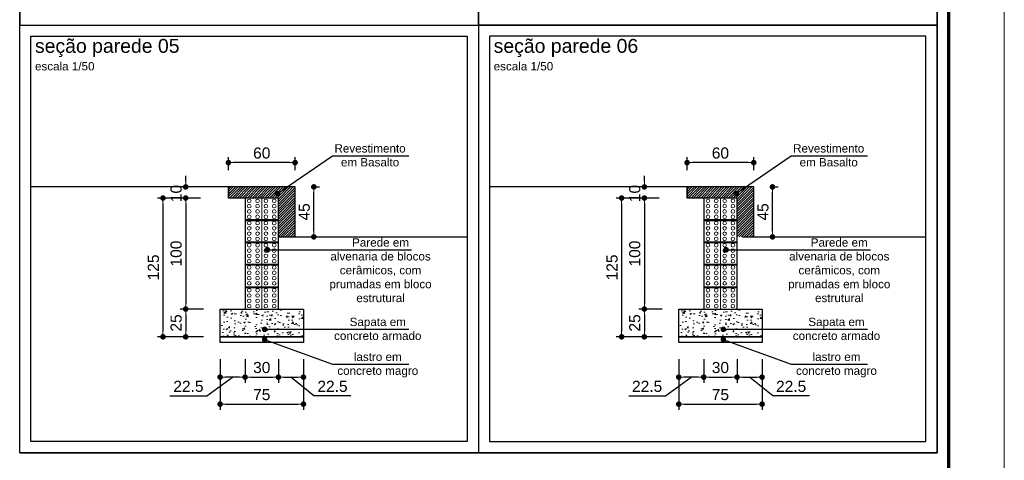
# Model space of a CAD drawing. Header units: millimetres. Extents: x 83 to 471, y -739 to 93.
# Tile 135 of 185: x 195 to 213, y -221 to -213. Entities that reach past the tile are written whole.
import ezdxf
from ezdxf.enums import TextEntityAlignment as Align

# ---------------------------------------------------------------- set-up
doc = ezdxf.new("R2010")
doc.units = ezdxf.units.MM
for name, color, linetype, lineweight in [('.', 7, 'Continuous', 5), ('__MAGNUS.Cota', 30, 'Continuous', 9), ('__MAGNUS.Margem', 7, 'Continuous', 70), ('__MAGNUS.Selo', 7, 'Continuous', 30), ('CORTE_COTAS_DAS_PLANTAS', 7, 'Continuous', 9), ('COTAS', 250, 'Continuous', 5)]:
    doc.layers.add(name, color=color, linetype=linetype, lineweight=lineweight)
doc.styles.add('Arial', font='arial.ttf')
doc.styles.add('Arial Narrow', font='ARIALN.TTF')
doc.dimstyles.new('Copy of UM_50.000000', dxfattribs={"dimtxt": 0.2, "dimasz": 0.1, "dimexe": 0.1, "dimexo": 0.3, "dimgap": 0.07, "dimtad": 1, "dimdec": 0, "dimlfac": 50, "dimzin": 0, "dimdsep": 46, "dimtxsty": 'Arial', "dimblk": 'DOT', "dimcen": 0.09, "dimdle": 0.1, "dimclrd": 30, "dimclre": 30, "dimclrt": 7, "dimadec": 1, "dimazin": 2, "dimtfac": 1, "dimtdec": 0, "dimtofl": 0, "dimtmove": 0, "dimatfit": 3, "dimldrblk": 'DOT', "dimfxl": 1, "dimtolj": 1, "dimarcsym": 0})

# ---------------------------------------------------------------- blocks, each defined once
blk = doc.blocks.new('*U1863')
at = {"layer": '__MAGNUS.Margem', "lineweight": 9}
blk.add_line((183.08, -12.28), (183.08, 828.72), dxfattribs=at)
at = {"layer": '__MAGNUS.Margem', "linetype": 'Continuous'}
blk.add_line((173.08, -2.28), (173.08, 818.72), dxfattribs=at)
at = {"layer": '__MAGNUS.Selo', "style": 'Arial Narrow', "width": 1}
for tag, height, p in [('PROPRIETÁRIO', 3.4, (17.21, 48.91)), ('EDIFICAÇÃORESIDENCIAL', 3.4, (17.21, 40.61)), ('ESTRUTURAL', 3.4, (17.8, 20.69)), ('ANTEPROJETO', 2.43, (111.69, 13.5)), ('ARQ01/01', 5.5, (139.44, 9.5)), ('INDICADA', 2.43, (111.53, 8))]:
    blk.add_attdef(tag, text='', height=height, dxfattribs=at).set_placement(p, align=Align.MIDDLE_LEFT)
at = {"layer": '__MAGNUS.Selo', "lineweight": 30, "flags": 104}
for tag, p in [('ENDEREÇODAOBRA', (17.21, 33.54)), ('ENDEREÇODAOBRA', (17.21, 27.87)), ('TÍTULO', (17.21, 10.8))]:
    blk.add_attdef(tag, text='', height=3.4, dxfattribs=at).set_placement(p, align=Align.MIDDLE_LEFT)
blk = doc.blocks.new('_DOT')
at = {"layer": '__MAGNUS.Cota', "linetype": 'ByBlock'}
blk.add_line((-0.5, 0), (-1, 0), dxfattribs=at)
at = {"layer": '__MAGNUS.Cota', "linetype": 'ByBlock', "const_width": 0.5}
blk.add_lwpolyline([(-0.25, 0, 1), (0.25, 0, 1)], format="xyb", close=True, dxfattribs=at)
blk = doc.blocks.new('*D5143')
at = {"layer": 'COTAS', "color": 30, "lineweight": -2}
for p, q in [((12.012, -18.436), (12.012, -18.199)), ((13.212, -18.436), (13.212, -18.199)), ((13.112, -18.299), (12.112, -18.299))]:
    blk.add_line(p, q, dxfattribs=at)
at = {"layer": 'Defpoints', "color": 0}
for p in [(12.012, -18.299), (12.012, -18.736), (13.212, -18.736)]:
    blk.add_point(p, dxfattribs=at)
at = {"layer": 'COTAS', "color": 30, "linetype": 'ByBlock', "lineweight": -2, "xscale": 0.1, "yscale": 0.1, "zscale": 0.1, "rotation": 180}
blk.add_blockref('_DOT', (12.012, -18.299), dxfattribs=at)
at = {"layer": 'COTAS', "color": 30, "linetype": 'ByBlock', "lineweight": -2, "xscale": 0.1, "yscale": 0.1, "zscale": 0.1}
blk.add_blockref('_DOT', (13.212, -18.299), dxfattribs=at)
at = {"layer": 'COTAS', "color": 7, "insert": (12.612, -18.127), "char_height": 0.2, "attachment_point": 5, "style": 'Arial'}
blk.add_mtext('\\A1;60', dxfattribs=at)
blk = doc.blocks.new('*D5145')
at = {"layer": 'COTAS', "color": 30, "lineweight": -2}
for p, q in [((11.862, -21.836), (11.862, -22.749)), ((13.362, -21.836), (13.362, -22.749)), ((11.962, -22.649), (13.262, -22.649))]:
    blk.add_line(p, q, dxfattribs=at)
at = {"layer": 'Defpoints', "color": 0}
for p in [(11.862, -21.536), (13.362, -21.536), (13.362, -22.649)]:
    blk.add_point(p, dxfattribs=at)
at = {"layer": 'COTAS', "color": 30, "linetype": 'ByBlock', "lineweight": -2, "xscale": 0.1, "yscale": 0.1, "zscale": 0.1, "rotation": 180}
blk.add_blockref('_DOT', (11.862, -22.649), dxfattribs=at)
at = {"layer": 'COTAS', "color": 30, "linetype": 'ByBlock', "lineweight": -2, "xscale": 0.1, "yscale": 0.1, "zscale": 0.1}
blk.add_blockref('_DOT', (13.362, -22.649), dxfattribs=at)
at = {"layer": 'COTAS', "color": 7, "insert": (12.612, -22.477), "char_height": 0.2, "attachment_point": 5, "style": 'Arial'}
blk.add_mtext('\\A1;75', dxfattribs=at)
blk = doc.blocks.new('*D5146')
at = {"layer": 'COTAS', "color": 30, "lineweight": -2}
for p, q in [((11.243, -18.636), (11.243, -18.536)), ((11.512, -18.736), (11.143, -18.736)), ((11.512, -18.936), (11.143, -18.936)), ((11.243, -19.036), (11.243, -19.136))]:
    blk.add_line(p, q, dxfattribs=at)
at = {"layer": 'Defpoints', "color": 0}
for p in [(11.812, -18.736), (11.243, -18.936), (11.812, -18.936)]:
    blk.add_point(p, dxfattribs=at)
at = {"layer": 'COTAS', "color": 30, "linetype": 'ByBlock', "lineweight": -2, "xscale": 0.1, "yscale": 0.1, "zscale": 0.1}
for p, rotation in [((11.243, -18.736), 270), ((11.243, -18.936), 90)]:
    blk.add_blockref('_DOT', p, dxfattribs=dict(at, rotation=rotation))
at = {"layer": 'COTAS', "color": 7, "insert": (11.071, -18.855), "char_height": 0.2, "attachment_point": 5, "rotation": 90, "style": 'Arial'}
blk.add_mtext('\\A1;10', dxfattribs=at)
blk = doc.blocks.new('*D5148')
at = {"layer": 'COTAS', "color": 30, "lineweight": -2}
for p, q in [((13.512, -18.736), (13.649, -18.736)), ((13.549, -19.536), (13.549, -18.836)), ((13.512, -19.636), (13.649, -19.636))]:
    blk.add_line(p, q, dxfattribs=at)
at = {"layer": 'Defpoints', "color": 0}
for p in [(13.212, -18.736), (13.549, -18.736), (13.212, -19.636)]:
    blk.add_point(p, dxfattribs=at)
at = {"layer": 'COTAS', "color": 30, "linetype": 'ByBlock', "lineweight": -2, "xscale": 0.1, "yscale": 0.1, "zscale": 0.1}
for p, rotation in [((13.549, -18.736), 90), ((13.549, -19.636), 270)]:
    blk.add_blockref('_DOT', p, dxfattribs=dict(at, rotation=rotation))
at = {"layer": 'COTAS', "color": 7, "insert": (13.378, -19.186), "char_height": 0.2, "attachment_point": 5, "rotation": 90, "style": 'Arial'}
blk.add_mtext('\\A1;45', dxfattribs=at)
blk = doc.blocks.new('*D5147')
at = {"layer": 'COTAS', "color": 30, "lineweight": -2}
for p, q in [((12.312, -21.836), (12.312, -22.262)), ((12.912, -21.836), (12.912, -22.262)), ((12.412, -22.162), (12.812, -22.162))]:
    blk.add_line(p, q, dxfattribs=at)
at = {"layer": 'Defpoints', "color": 0}
for p in [(12.312, -21.536), (12.912, -21.536), (12.912, -22.162)]:
    blk.add_point(p, dxfattribs=at)
at = {"layer": 'COTAS', "color": 30, "linetype": 'ByBlock', "lineweight": -2, "xscale": 0.1, "yscale": 0.1, "zscale": 0.1, "rotation": 180}
blk.add_blockref('_DOT', (12.312, -22.162), dxfattribs=at)
at = {"layer": 'COTAS', "color": 30, "linetype": 'ByBlock', "lineweight": -2, "xscale": 0.1, "yscale": 0.1, "zscale": 0.1}
blk.add_blockref('_DOT', (12.912, -22.162), dxfattribs=at)
at = {"layer": 'COTAS', "color": 7, "insert": (12.612, -21.99), "char_height": 0.2, "attachment_point": 5, "style": 'Arial'}
blk.add_mtext('\\A1;30', dxfattribs=at)
blk = doc.blocks.new('*D5149')
at = {"layer": 'COTAS', "color": 30, "lineweight": -2}
for p, q in [((11.512, -18.936), (11.143, -18.936)), ((11.243, -19.036), (11.243, -20.836)), ((11.562, -20.936), (11.143, -20.936))]:
    blk.add_line(p, q, dxfattribs=at)
at = {"layer": 'Defpoints', "color": 0}
for p in [(11.812, -18.936), (11.243, -20.936), (11.862, -20.936)]:
    blk.add_point(p, dxfattribs=at)
at = {"layer": 'COTAS', "color": 30, "linetype": 'ByBlock', "lineweight": -2, "xscale": 0.1, "yscale": 0.1, "zscale": 0.1}
for p, rotation in [((11.243, -18.936), 90), ((11.243, -20.936), 270)]:
    blk.add_blockref('_DOT', p, dxfattribs=dict(at, rotation=rotation))
at = {"layer": 'COTAS', "color": 7, "insert": (11.071, -19.936), "char_height": 0.2, "attachment_point": 5, "rotation": 90, "style": 'Arial'}
blk.add_mtext('\\A1;100', dxfattribs=at)
blk = doc.blocks.new('*D5150')
at = {"layer": 'COTAS', "color": 30, "lineweight": -2}
for p, q in [((11.562, -20.936), (11.143, -20.936)), ((11.243, -21.036), (11.243, -21.336)), ((11.562, -21.436), (11.143, -21.436))]:
    blk.add_line(p, q, dxfattribs=at)
at = {"layer": 'Defpoints', "color": 0}
for p in [(11.862, -20.936), (11.243, -21.436), (11.862, -21.436)]:
    blk.add_point(p, dxfattribs=at)
at = {"layer": 'COTAS', "color": 30, "linetype": 'ByBlock', "lineweight": -2, "xscale": 0.1, "yscale": 0.1, "zscale": 0.1}
for p, rotation in [((11.243, -20.936), 90), ((11.243, -21.436), 270)]:
    blk.add_blockref('_DOT', p, dxfattribs=dict(at, rotation=rotation))
at = {"layer": 'COTAS', "color": 7, "insert": (11.071, -21.186), "char_height": 0.2, "attachment_point": 5, "rotation": 90, "style": 'Arial'}
blk.add_mtext('\\A1;25', dxfattribs=at)
blk = doc.blocks.new('*D5144')
at = {"layer": 'COTAS', "color": 30, "lineweight": -2}
for p, q in [((11.512, -18.936), (10.734, -18.936)), ((10.834, -19.036), (10.834, -21.336)), ((11.562, -21.436), (10.734, -21.436))]:
    blk.add_line(p, q, dxfattribs=at)
at = {"layer": 'Defpoints', "color": 0}
for p in [(11.812, -18.936), (10.834, -21.436), (11.862, -21.436)]:
    blk.add_point(p, dxfattribs=at)
at = {"layer": 'COTAS', "color": 30, "linetype": 'ByBlock', "lineweight": -2, "xscale": 0.1, "yscale": 0.1, "zscale": 0.1}
for p, rotation in [((10.834, -18.936), 90), ((10.834, -21.436), 270)]:
    blk.add_blockref('_DOT', p, dxfattribs=dict(at, rotation=rotation))
at = {"layer": 'COTAS', "color": 7, "insert": (10.662, -20.186), "char_height": 0.2, "attachment_point": 5, "rotation": 90, "style": 'Arial'}
blk.add_mtext('\\A1;125', dxfattribs=at)
blk = doc.blocks.new('*D5151')
at = {"layer": 'COTAS', "color": 30, "lineweight": -2}
for p, q in [((11.862, -21.836), (11.862, -22.262)), ((12.312, -21.836), (12.312, -22.262)), ((11.625, -22.501), (12.087, -22.162)), ((12.212, -22.162), (11.962, -22.162)), ((10.961, -22.501), (11.625, -22.501))]:
    blk.add_line(p, q, dxfattribs=at)
at = {"layer": 'Defpoints', "color": 0}
for p in [(11.862, -21.536), (12.312, -21.536), (11.862, -22.162)]:
    blk.add_point(p, dxfattribs=at)
at = {"layer": 'COTAS', "color": 30, "linetype": 'ByBlock', "lineweight": -2, "xscale": 0.1, "yscale": 0.1, "zscale": 0.1, "rotation": 180}
blk.add_blockref('_DOT', (11.862, -22.162), dxfattribs=at)
at = {"layer": 'COTAS', "color": 30, "linetype": 'ByBlock', "lineweight": -2, "xscale": 0.1, "yscale": 0.1, "zscale": 0.1}
blk.add_blockref('_DOT', (12.312, -22.162), dxfattribs=at)
at = {"layer": 'COTAS', "color": 7, "insert": (11.293, -22.329), "char_height": 0.2, "attachment_point": 5, "style": 'Arial'}
blk.add_mtext('\\A1;\\A1;22.5', dxfattribs=at)
blk = doc.blocks.new('*D5152')
at = {"layer": 'COTAS', "color": 30, "lineweight": -2}
for p, q in [((12.912, -21.836), (12.912, -22.262)), ((13.362, -21.836), (13.362, -22.262)), ((13.012, -22.162), (13.262, -22.162)), ((13.553, -22.501), (13.137, -22.162)), ((14.217, -22.501), (13.553, -22.501))]:
    blk.add_line(p, q, dxfattribs=at)
at = {"layer": 'Defpoints', "color": 0}
for p in [(12.912, -21.536), (13.362, -21.536), (13.362, -22.162)]:
    blk.add_point(p, dxfattribs=at)
at = {"layer": 'COTAS', "color": 30, "linetype": 'ByBlock', "lineweight": -2, "xscale": 0.1, "yscale": 0.1, "zscale": 0.1, "rotation": 180}
blk.add_blockref('_DOT', (12.912, -22.162), dxfattribs=at)
at = {"layer": 'COTAS', "color": 30, "linetype": 'ByBlock', "lineweight": -2, "xscale": 0.1, "yscale": 0.1, "zscale": 0.1}
blk.add_blockref('_DOT', (13.362, -22.162), dxfattribs=at)
at = {"layer": 'COTAS', "color": 7, "insert": (13.885, -22.329), "char_height": 0.2, "attachment_point": 5, "style": 'Arial'}
blk.add_mtext('\\A1;\\A1;22.5', dxfattribs=at)
blk = doc.blocks.new('*D5092')
at = {"layer": 'COTAS', "color": 30, "lineweight": -2}
for p, q in [((3.757, -18.436), (3.757, -18.199)), ((4.957, -18.436), (4.957, -18.199)), ((4.857, -18.299), (3.857, -18.299))]:
    blk.add_line(p, q, dxfattribs=at)
at = {"layer": 'Defpoints', "color": 0}
for p in [(3.757, -18.299), (3.757, -18.736), (4.957, -18.736)]:
    blk.add_point(p, dxfattribs=at)
at = {"layer": 'COTAS', "color": 30, "linetype": 'ByBlock', "lineweight": -2, "xscale": 0.1, "yscale": 0.1, "zscale": 0.1, "rotation": 180}
blk.add_blockref('_DOT', (3.757, -18.299), dxfattribs=at)
at = {"layer": 'COTAS', "color": 30, "linetype": 'ByBlock', "lineweight": -2, "xscale": 0.1, "yscale": 0.1, "zscale": 0.1}
blk.add_blockref('_DOT', (4.957, -18.299), dxfattribs=at)
at = {"layer": 'COTAS', "color": 7, "insert": (4.357, -18.127), "char_height": 0.2, "attachment_point": 5, "style": 'Arial'}
blk.add_mtext('\\A1;60', dxfattribs=at)
blk = doc.blocks.new('*D5090')
at = {"layer": 'COTAS', "color": 30, "lineweight": -2}
for p, q in [((3.607, -21.836), (3.607, -22.749)), ((5.107, -21.836), (5.107, -22.749)), ((3.707, -22.649), (5.007, -22.649))]:
    blk.add_line(p, q, dxfattribs=at)
at = {"layer": 'Defpoints', "color": 0}
for p in [(3.607, -21.536), (5.107, -21.536), (5.107, -22.649)]:
    blk.add_point(p, dxfattribs=at)
at = {"layer": 'COTAS', "color": 30, "linetype": 'ByBlock', "lineweight": -2, "xscale": 0.1, "yscale": 0.1, "zscale": 0.1, "rotation": 180}
blk.add_blockref('_DOT', (3.607, -22.649), dxfattribs=at)
at = {"layer": 'COTAS', "color": 30, "linetype": 'ByBlock', "lineweight": -2, "xscale": 0.1, "yscale": 0.1, "zscale": 0.1}
blk.add_blockref('_DOT', (5.107, -22.649), dxfattribs=at)
at = {"layer": 'COTAS', "color": 7, "insert": (4.357, -22.477), "char_height": 0.2, "attachment_point": 5, "style": 'Arial'}
blk.add_mtext('\\A1;75', dxfattribs=at)
blk = doc.blocks.new('*D5091')
at = {"layer": 'COTAS', "color": 30, "lineweight": -2}
for p, q in [((2.988, -18.636), (2.988, -18.536)), ((3.257, -18.736), (2.888, -18.736)), ((3.257, -18.936), (2.888, -18.936)), ((2.988, -19.036), (2.988, -19.136))]:
    blk.add_line(p, q, dxfattribs=at)
at = {"layer": 'Defpoints', "color": 0}
for p in [(3.557, -18.736), (2.988, -18.936), (3.557, -18.936)]:
    blk.add_point(p, dxfattribs=at)
at = {"layer": 'COTAS', "color": 30, "linetype": 'ByBlock', "lineweight": -2, "xscale": 0.1, "yscale": 0.1, "zscale": 0.1}
for p, rotation in [((2.988, -18.736), 270), ((2.988, -18.936), 90)]:
    blk.add_blockref('_DOT', p, dxfattribs=dict(at, rotation=rotation))
at = {"layer": 'COTAS', "color": 7, "insert": (2.816, -18.855), "char_height": 0.2, "attachment_point": 5, "rotation": 90, "style": 'Arial'}
blk.add_mtext('\\A1;10', dxfattribs=at)
blk = doc.blocks.new('*D5096')
at = {"layer": 'COTAS', "color": 30, "lineweight": -2}
for p, q in [((5.257, -18.736), (5.394, -18.736)), ((5.294, -19.536), (5.294, -18.836)), ((5.257, -19.636), (5.394, -19.636))]:
    blk.add_line(p, q, dxfattribs=at)
at = {"layer": 'Defpoints', "color": 0}
for p in [(4.957, -18.736), (5.294, -18.736), (4.957, -19.636)]:
    blk.add_point(p, dxfattribs=at)
at = {"layer": 'COTAS', "color": 30, "linetype": 'ByBlock', "lineweight": -2, "xscale": 0.1, "yscale": 0.1, "zscale": 0.1}
for p, rotation in [((5.294, -18.736), 90), ((5.294, -19.636), 270)]:
    blk.add_blockref('_DOT', p, dxfattribs=dict(at, rotation=rotation))
at = {"layer": 'COTAS', "color": 7, "insert": (5.122, -19.186), "char_height": 0.2, "attachment_point": 5, "rotation": 90, "style": 'Arial'}
blk.add_mtext('\\A1;45', dxfattribs=at)
blk = doc.blocks.new('*D5093')
at = {"layer": 'COTAS', "color": 30, "lineweight": -2}
for p, q in [((4.057, -21.836), (4.057, -22.262)), ((4.657, -21.836), (4.657, -22.262)), ((4.157, -22.162), (4.557, -22.162))]:
    blk.add_line(p, q, dxfattribs=at)
at = {"layer": 'Defpoints', "color": 0}
for p in [(4.057, -21.536), (4.657, -21.536), (4.657, -22.162)]:
    blk.add_point(p, dxfattribs=at)
at = {"layer": 'COTAS', "color": 30, "linetype": 'ByBlock', "lineweight": -2, "xscale": 0.1, "yscale": 0.1, "zscale": 0.1, "rotation": 180}
blk.add_blockref('_DOT', (4.057, -22.162), dxfattribs=at)
at = {"layer": 'COTAS', "color": 30, "linetype": 'ByBlock', "lineweight": -2, "xscale": 0.1, "yscale": 0.1, "zscale": 0.1}
blk.add_blockref('_DOT', (4.657, -22.162), dxfattribs=at)
at = {"layer": 'COTAS', "color": 7, "insert": (4.357, -21.99), "char_height": 0.2, "attachment_point": 5, "style": 'Arial'}
blk.add_mtext('\\A1;30', dxfattribs=at)
blk = doc.blocks.new('*D5094')
at = {"layer": 'COTAS', "color": 30, "lineweight": -2}
for p, q in [((3.257, -18.936), (2.888, -18.936)), ((2.988, -19.036), (2.988, -20.836)), ((3.307, -20.936), (2.888, -20.936))]:
    blk.add_line(p, q, dxfattribs=at)
at = {"layer": 'Defpoints', "color": 0}
for p in [(3.557, -18.936), (2.988, -20.936), (3.607, -20.936)]:
    blk.add_point(p, dxfattribs=at)
at = {"layer": 'COTAS', "color": 30, "linetype": 'ByBlock', "lineweight": -2, "xscale": 0.1, "yscale": 0.1, "zscale": 0.1}
for p, rotation in [((2.988, -18.936), 90), ((2.988, -20.936), 270)]:
    blk.add_blockref('_DOT', p, dxfattribs=dict(at, rotation=rotation))
at = {"layer": 'COTAS', "color": 7, "insert": (2.816, -19.936), "char_height": 0.2, "attachment_point": 5, "rotation": 90, "style": 'Arial'}
blk.add_mtext('\\A1;100', dxfattribs=at)
blk = doc.blocks.new('*D5095')
at = {"layer": 'COTAS', "color": 30, "lineweight": -2}
for p, q in [((3.307, -20.936), (2.888, -20.936)), ((2.988, -21.036), (2.988, -21.336)), ((3.307, -21.436), (2.888, -21.436))]:
    blk.add_line(p, q, dxfattribs=at)
at = {"layer": 'Defpoints', "color": 0}
for p in [(3.607, -20.936), (2.988, -21.436), (3.607, -21.436)]:
    blk.add_point(p, dxfattribs=at)
at = {"layer": 'COTAS', "color": 30, "linetype": 'ByBlock', "lineweight": -2, "xscale": 0.1, "yscale": 0.1, "zscale": 0.1}
for p, rotation in [((2.988, -20.936), 90), ((2.988, -21.436), 270)]:
    blk.add_blockref('_DOT', p, dxfattribs=dict(at, rotation=rotation))
at = {"layer": 'COTAS', "color": 7, "insert": (2.816, -21.186), "char_height": 0.2, "attachment_point": 5, "rotation": 90, "style": 'Arial'}
blk.add_mtext('\\A1;25', dxfattribs=at)
blk = doc.blocks.new('*D5089')
at = {"layer": 'COTAS', "color": 30, "lineweight": -2}
for p, q in [((3.257, -18.936), (2.479, -18.936)), ((2.579, -19.036), (2.579, -21.336)), ((3.307, -21.436), (2.479, -21.436))]:
    blk.add_line(p, q, dxfattribs=at)
at = {"layer": 'Defpoints', "color": 0}
for p in [(3.557, -18.936), (2.579, -21.436), (3.607, -21.436)]:
    blk.add_point(p, dxfattribs=at)
at = {"layer": 'COTAS', "color": 30, "linetype": 'ByBlock', "lineweight": -2, "xscale": 0.1, "yscale": 0.1, "zscale": 0.1}
for p, rotation in [((2.579, -18.936), 90), ((2.579, -21.436), 270)]:
    blk.add_blockref('_DOT', p, dxfattribs=dict(at, rotation=rotation))
at = {"layer": 'COTAS', "color": 7, "insert": (2.407, -20.186), "char_height": 0.2, "attachment_point": 5, "rotation": 90, "style": 'Arial'}
blk.add_mtext('\\A1;125', dxfattribs=at)
blk = doc.blocks.new('*D5097')
at = {"layer": 'COTAS', "color": 30, "lineweight": -2}
for p, q in [((3.607, -21.836), (3.607, -22.262)), ((4.057, -21.836), (4.057, -22.262)), ((3.37, -22.501), (3.832, -22.162)), ((3.957, -22.162), (3.707, -22.162)), ((2.705, -22.501), (3.37, -22.501))]:
    blk.add_line(p, q, dxfattribs=at)
at = {"layer": 'Defpoints', "color": 0}
for p in [(3.607, -21.536), (4.057, -21.536), (3.607, -22.162)]:
    blk.add_point(p, dxfattribs=at)
at = {"layer": 'COTAS', "color": 30, "linetype": 'ByBlock', "lineweight": -2, "xscale": 0.1, "yscale": 0.1, "zscale": 0.1, "rotation": 180}
blk.add_blockref('_DOT', (3.607, -22.162), dxfattribs=at)
at = {"layer": 'COTAS', "color": 30, "linetype": 'ByBlock', "lineweight": -2, "xscale": 0.1, "yscale": 0.1, "zscale": 0.1}
blk.add_blockref('_DOT', (4.057, -22.162), dxfattribs=at)
at = {"layer": 'COTAS', "color": 7, "insert": (3.037, -22.329), "char_height": 0.2, "attachment_point": 5, "style": 'Arial'}
blk.add_mtext('\\A1;\\A1;22.5', dxfattribs=at)
blk = doc.blocks.new('*D5098')
at = {"layer": 'COTAS', "color": 30, "lineweight": -2}
for p, q in [((4.657, -21.836), (4.657, -22.262)), ((5.107, -21.836), (5.107, -22.262)), ((4.757, -22.162), (5.007, -22.162)), ((5.297, -22.501), (4.882, -22.162)), ((5.962, -22.501), (5.297, -22.501))]:
    blk.add_line(p, q, dxfattribs=at)
at = {"layer": 'Defpoints', "color": 0}
for p in [(4.657, -21.536), (5.107, -21.536), (5.107, -22.162)]:
    blk.add_point(p, dxfattribs=at)
at = {"layer": 'COTAS', "color": 30, "linetype": 'ByBlock', "lineweight": -2, "xscale": 0.1, "yscale": 0.1, "zscale": 0.1, "rotation": 180}
blk.add_blockref('_DOT', (4.657, -22.162), dxfattribs=at)
at = {"layer": 'COTAS', "color": 30, "linetype": 'ByBlock', "lineweight": -2, "xscale": 0.1, "yscale": 0.1, "zscale": 0.1}
blk.add_blockref('_DOT', (5.107, -22.162), dxfattribs=at)
at = {"layer": 'COTAS', "color": 7, "insert": (5.63, -22.329), "char_height": 0.2, "attachment_point": 5, "style": 'Arial'}
blk.add_mtext('\\A1;\\A1;22.5', dxfattribs=at)
blk = doc.blocks.new('seções')
at = {"layer": '.', "lineweight": 0}
h = blk.add_hatch(dxfattribs=at)
h.set_pattern_fill('ANSI31', color=256, scale=0.01)
h.set_pattern_definition([(45, (-195.0149, -73.793166), (-0.0224506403, 0.0224506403), [])])
h.paths.add_polyline_path([(4.657, -18.936), (4.657, -19.636), (4.957, -19.636), (4.957, -18.736), (3.757, -18.736), (3.757, -18.936), (4.057, -18.936), (4.657, -18.936)], is_closed=False)
h = blk.add_hatch(dxfattribs=at)
h.set_pattern_fill('ANSI31', color=256, scale=0.01)
h.set_pattern_definition([(45, (-186.759393, -73.793166), (-0.0224506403, 0.0224506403), [])])
h.paths.add_polyline_path([(12.912, -18.936), (12.912, -19.636), (13.212, -19.636), (13.212, -18.736), (12.012, -18.736), (12.012, -18.936), (12.312, -18.936), (12.912, -18.936)], is_closed=False)
h = blk.add_hatch(dxfattribs=at)
h.set_pattern_fill('AR-CONC', color=256, scale=0.0015)
h.set_pattern_definition([(50, (-195.2149, -73.79317), (0.273277, -0.02390863), [0.028575, -0.314325]), (355, (-195.2149, -73.79317), (-0.05286513, 0.28658527), [0.02286, -0.25146088]), (100.45144, (-195.19213, -73.79516), (0.22041187, 0.26267663), [0.024285, -0.26713537]), (46.1842, (-195.2149, -73.71697), (0.40661856, -0.0630635), [0.0428625, -0.4714875]), (96.63556, (-195.181, -73.72222), (0.3561062, 0.3711392), [0.0364275, -0.4007034]), (351.18415, (-195.2149, -73.71697), (0.3561062, 0.3711392), [0.03428995, -0.3771896]), (21, (-195.1768, -73.73602), (0.22742159, -0.1533978), [0.028575, -0.314325]), (326, (-195.1768, -73.73602), (0.09270304, 0.27628195), [0.02286, -0.25146]), (71.45144, (-195.15785, -73.7488), (0.32012463, 0.12288415), [0.024285, -0.2671349]), (37.5, (-195.2149, -73.79317), (0.004632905, 0.12683256), [0, -0.248412, 0, -0.25527, 0, -0.2524125]), (7.5, (-195.2149, -73.79317), (0.10022949, 0.15027086), [0, -0.145542, 0, -0.242697, 0, -0.0962025]), (327.5, (-195.29986, -73.79317), (0.203385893, -0.008593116), [0, -0.09525, 0, -0.29718, 0, -0.394335]), (317.5, (-195.33796, -73.79317), (0.22219377, 0.03813974), [0, -0.123825, 0, -0.197358, 0, -0.280035])])
h.paths.add_polyline_path([(3.607, -21.436), (5.107, -21.436), (5.107, -20.936), (3.607, -20.936), (3.607, -21.353)], is_closed=False)
h = blk.add_hatch(dxfattribs=at)
h.set_pattern_fill('AR-CONC', color=256, scale=0.0015)
h.set_pattern_definition([(50, (-186.9594, -73.79317), (0.273277, -0.02390863), [0.028575, -0.314325]), (355, (-186.9594, -73.79317), (-0.05286513, 0.28658527), [0.02286, -0.25146088]), (100.45144, (-186.93662, -73.79516), (0.22041187, 0.26267663), [0.024285, -0.26713537]), (46.1842, (-186.9594, -73.71697), (0.40661856, -0.0630635), [0.0428625, -0.4714875]), (96.63556, (-186.9255, -73.72222), (0.3561062, 0.3711392), [0.0364275, -0.4007034]), (351.18415, (-186.9594, -73.71697), (0.3561062, 0.3711392), [0.03428995, -0.3771896]), (21, (-186.9213, -73.73602), (0.22742159, -0.1533978), [0.028575, -0.314325]), (326, (-186.9213, -73.73602), (0.09270304, 0.27628195), [0.02286, -0.25146]), (71.45144, (-186.90234, -73.7488), (0.32012463, 0.12288415), [0.024285, -0.2671349]), (37.5, (-186.95939, -73.79317), (0.004632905, 0.12683256), [0, -0.248412, 0, -0.25527, 0, -0.2524125]), (7.5, (-186.9594, -73.79317), (0.10022949, 0.15027086), [0, -0.145542, 0, -0.242697, 0, -0.0962025]), (327.5, (-187.04436, -73.79317), (0.203385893, -0.008593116), [0, -0.09525, 0, -0.29718, 0, -0.394335]), (317.5, (-187.08246, -73.79317), (0.22219377, 0.03813974), [0, -0.123825, 0, -0.197358, 0, -0.280035])])
h.paths.add_polyline_path([(11.862, -21.436), (13.362, -21.436), (13.362, -20.936), (11.862, -20.936), (11.862, -21.353)], is_closed=False)
for p, q in [((8.256, -0.427), (8.256, -23.523)), ((0, -15.824), (16.511, -15.824)), ((3.757, -18.736), (0.2, -18.736)), ((3.757, -18.936), (3.757, -18.736)), ((12.012, -18.736), (8.456, -18.736)), ((12.012, -18.936), (12.012, -18.736)), ((4.057, -18.936), (3.757, -18.936)), ((12.312, -18.936), (12.012, -18.936)), ((4.657, -19.636), (8.056, -19.636)), ((13.012, -19.636), (16.311, -19.636)), ((3.607, -20.936), (5.107, -20.936)), ((3.607, -21.436), (3.607, -20.936)), ((4.057, -20.936), (4.657, -20.936)), ((4.157, -20.936), (4.557, -20.936)), ((5.107, -20.936), (5.107, -21.436)), ((11.862, -20.936), (13.362, -20.936)), ((11.862, -21.436), (11.862, -20.936)), ((12.312, -20.936), (12.912, -20.936)), ((12.412, -20.936), (12.812, -20.936)), ((13.362, -20.936), (13.362, -21.436)), ((5.107, -21.436), (3.607, -21.436)), ((13.362, -21.436), (11.862, -21.436)), ((0, -23.523), (16.511, -23.523))]:
    blk.add_line(p, q)
at = {"lineweight": 5}
for p, q in [((4.357, -18.936), (4.057, -18.936)), ((4.657, -18.936), (4.357, -18.936)), ((12.612, -18.936), (12.312, -18.936)), ((12.912, -18.936), (12.612, -18.936)), ((4.357, -19.326), (4.057, -19.326)), ((4.357, -19.336), (4.057, -19.336)), ((4.357, -19.346), (4.057, -19.346)), ((4.657, -19.326), (4.357, -19.326)), ((4.657, -19.336), (4.357, -19.336)), ((4.657, -19.346), (4.357, -19.346)), ((12.612, -19.326), (12.312, -19.326)), ((12.612, -19.336), (12.312, -19.336)), ((12.612, -19.346), (12.312, -19.346)), ((12.912, -19.326), (12.612, -19.326)), ((12.912, -19.336), (12.612, -19.336)), ((12.912, -19.346), (12.612, -19.346)), ((4.357, -19.726), (4.057, -19.726)), ((4.357, -19.736), (4.057, -19.736)), ((4.357, -19.746), (4.057, -19.746)), ((4.657, -19.726), (4.357, -19.726)), ((4.657, -19.736), (4.357, -19.736)), ((4.657, -19.746), (4.357, -19.746)), ((12.612, -19.726), (12.312, -19.726)), ((12.612, -19.736), (12.312, -19.736)), ((12.612, -19.746), (12.312, -19.746)), ((12.912, -19.726), (12.612, -19.726)), ((12.912, -19.736), (12.612, -19.736)), ((12.912, -19.746), (12.612, -19.746)), ((4.357, -20.126), (4.057, -20.126)), ((4.357, -20.136), (4.057, -20.136)), ((4.357, -20.136), (4.057, -20.136)), ((4.357, -20.136), (4.057, -20.136)), ((4.357, -20.146), (4.057, -20.146)), ((4.657, -20.126), (4.357, -20.126)), ((4.657, -20.136), (4.357, -20.136)), ((4.657, -20.136), (4.357, -20.136)), ((4.657, -20.136), (4.357, -20.136)), ((4.657, -20.146), (4.357, -20.146)), ((12.612, -20.126), (12.312, -20.126)), ((12.612, -20.136), (12.312, -20.136)), ((12.612, -20.136), (12.312, -20.136)), ((12.612, -20.136), (12.312, -20.136)), ((12.612, -20.146), (12.312, -20.146)), ((12.912, -20.126), (12.612, -20.126)), ((12.912, -20.136), (12.612, -20.136)), ((12.912, -20.136), (12.612, -20.136)), ((12.912, -20.136), (12.612, -20.136)), ((12.912, -20.146), (12.612, -20.146)), ((4.357, -20.536), (4.057, -20.536)), ((4.357, -20.536), (4.057, -20.536)), ((4.357, -20.536), (4.057, -20.536)), ((4.357, -20.546), (4.057, -20.546)), ((4.357, -20.546), (4.057, -20.546)), ((4.357, -20.546), (4.057, -20.546)), ((4.357, -20.556), (4.057, -20.556)), ((4.657, -20.536), (4.357, -20.536)), ((4.657, -20.536), (4.357, -20.536)), ((4.657, -20.536), (4.357, -20.536)), ((4.657, -20.546), (4.357, -20.546)), ((4.657, -20.546), (4.357, -20.546)), ((4.657, -20.546), (4.357, -20.546)), ((4.657, -20.556), (4.357, -20.556)), ((12.612, -20.536), (12.312, -20.536)), ((12.612, -20.536), (12.312, -20.536)), ((12.612, -20.536), (12.312, -20.536)), ((12.612, -20.546), (12.312, -20.546)), ((12.612, -20.546), (12.312, -20.546)), ((12.612, -20.546), (12.312, -20.546)), ((12.612, -20.556), (12.312, -20.556)), ((12.912, -20.536), (12.612, -20.536)), ((12.912, -20.536), (12.612, -20.536)), ((12.912, -20.536), (12.612, -20.536)), ((12.912, -20.546), (12.612, -20.546)), ((12.912, -20.546), (12.612, -20.546)), ((12.912, -20.546), (12.612, -20.546)), ((12.912, -20.556), (12.612, -20.556))]:
    blk.add_line(p, q, dxfattribs=at)
for points in [[(0, -0.427), (16.511, -0.427), (16.511, -23.523), (0, -23.523)], [(8.256, -8.126), (0, -8.126), (0, -15.824), (8.256, -15.824)], [(8.256, -15.824), (16.511, -15.824), (16.511, -8.126), (8.256, -8.126)], [(8.256, -23.523), (0, -23.523), (0, -15.824), (8.256, -15.824)], [(16.511, -15.824), (8.256, -15.824), (8.256, -23.523), (16.511, -23.523)], [(8.056, -23.323), (0.2, -23.323), (0.2, -16.024), (8.056, -16.024)], [(16.311, -16.024), (8.456, -16.024), (8.456, -23.323), (16.311, -23.323)], [(3.607, -21.436), (5.107, -21.436), (5.107, -21.536), (3.607, -21.536)], [(11.862, -21.436), (13.362, -21.436), (13.362, -21.536), (11.862, -21.536)]]:
    blk.add_lwpolyline(points, close=True)
for points in [[(4.957, -19.636), (4.957, -18.736), (3.757, -18.736), (3.757, -18.936)], [(13.212, -19.636), (13.212, -18.736), (12.012, -18.736), (12.012, -18.936)], [(4.657, -20.936), (4.657, -18.936), (4.057, -18.936), (4.057, -20.936)], [(12.912, -20.936), (12.912, -18.936), (12.312, -18.936), (12.312, -20.936)]]:
    blk.add_lwpolyline(points)
for points in [[(4.357, -18.936), (4.357, -20.936), (4.057, -20.936), (4.057, -18.936)], [(4.657, -18.936), (4.657, -20.136), (4.357, -20.136), (4.357, -18.936)], [(12.612, -18.936), (12.612, -20.936), (12.312, -20.936), (12.312, -18.936)], [(12.912, -18.936), (12.912, -20.136), (12.612, -20.136), (12.612, -18.936)]]:
    blk.add_lwpolyline(points, close=True, dxfattribs=at)
for centre in [(4.132, -18.987), (4.281, -18.987), (4.432, -18.987), (4.581, -18.987), (12.388, -18.987), (12.537, -18.987), (12.688, -18.987), (12.837, -18.987), (4.132, -19.082), (4.281, -19.082), (4.432, -19.082), (4.581, -19.082), (12.388, -19.082), (12.537, -19.082), (12.688, -19.082), (12.837, -19.082), (4.132, -19.178), (4.132, -19.273), (4.281, -19.178), (4.281, -19.273), (4.432, -19.178), (4.432, -19.273), (4.581, -19.178), (4.581, -19.273), (12.388, -19.178), (12.388, -19.273), (12.537, -19.178), (12.537, -19.273), (12.688, -19.178), (12.688, -19.273), (12.837, -19.178), (12.837, -19.273), (4.132, -19.387), (4.132, -19.482), (4.281, -19.387), (4.281, -19.482), (4.432, -19.387), (4.432, -19.482), (4.581, -19.387), (4.581, -19.482), (12.388, -19.387), (12.388, -19.482), (12.537, -19.387), (12.537, -19.482), (12.688, -19.387), (12.688, -19.482), (12.837, -19.387), (12.837, -19.482), (4.132, -19.578), (4.132, -19.673), (4.281, -19.578), (4.281, -19.673), (4.432, -19.578), (4.432, -19.673), (4.581, -19.578), (4.581, -19.673), (12.388, -19.578), (12.388, -19.673), (12.537, -19.578), (12.537, -19.673), (12.688, -19.578), (12.688, -19.673), (12.837, -19.578), (12.837, -19.673), (4.132, -19.787), (4.281, -19.787), (4.432, -19.787), (4.581, -19.787), (12.388, -19.787), (12.537, -19.787), (12.688, -19.787), (12.837, -19.787), (4.132, -19.882), (4.132, -19.978), (4.281, -19.882), (4.281, -19.978), (4.432, -19.882), (4.432, -19.978), (4.581, -19.882), (4.581, -19.978), (12.388, -19.882), (12.388, -19.978), (12.537, -19.882), (12.537, -19.978), (12.688, -19.882), (12.688, -19.978), (12.837, -19.882), (12.837, -19.978), (4.132, -20.073), (4.132, -20.187), (4.281, -20.073), (4.281, -20.187), (4.432, -20.073), (4.432, -20.187), (4.581, -20.073), (4.581, -20.187), (12.388, -20.073), (12.388, -20.187), (12.537, -20.073), (12.537, -20.187), (12.688, -20.073), (12.688, -20.187), (12.837, -20.073), (12.837, -20.187), (4.132, -20.282), (4.132, -20.378), (4.281, -20.282), (4.281, -20.378), (4.432, -20.282), (4.432, -20.378), (4.581, -20.282), (4.581, -20.378), (12.388, -20.282), (12.388, -20.378), (12.537, -20.282), (12.537, -20.378), (12.688, -20.282), (12.688, -20.378), (12.837, -20.282), (12.837, -20.378), (4.132, -20.473), (4.281, -20.473), (4.432, -20.473), (4.581, -20.473), (12.388, -20.473), (12.537, -20.473), (12.688, -20.473), (12.837, -20.473), (4.132, -20.597), (4.132, -20.692), (4.281, -20.597), (4.281, -20.692), (4.432, -20.597), (4.432, -20.692), (4.581, -20.597), (4.581, -20.692), (12.388, -20.597), (12.388, -20.692), (12.537, -20.597), (12.537, -20.692), (12.688, -20.597), (12.688, -20.692), (12.837, -20.597), (12.837, -20.692), (4.132, -20.788), (4.132, -20.883), (4.281, -20.788), (4.281, -20.883), (4.432, -20.788), (4.432, -20.883), (4.581, -20.788), (4.581, -20.883), (12.388, -20.788), (12.388, -20.883), (12.537, -20.788), (12.537, -20.883), (12.688, -20.788), (12.688, -20.883), (12.837, -20.788), (12.837, -20.883)]:
    blk.add_circle(centre, 0.0328, dxfattribs=at)
at = {"color": 7, "char_height": 0.25, "attachment_point": 1, "style": 'Arial'}
for s, insert in [('seção parede 05\\P{\\H0.6x;escala 1/50}', (0.275, -16.071)), ('seção parede 06\\P{\\H0.6x;escala 1/50}', (8.531, -16.071))]:
    blk.add_mtext_dynamic_manual_height_columns(s, width=2.84741, gutter_width=10.682, heights=[0], dxfattribs=dict(at, insert=insert))
at = {"layer": 'CORTE_COTAS_DAS_PLANTAS', "char_height": 0.15, "attachment_point": 2, "style": 'Arial'}
for s, insert, width in [('Revestimento em Basalto', (6.306, -17.967), 1.32882), ('Revestimento em Basalto', (14.561, -17.967), 1.32882), ('Parede em alvenaria de blocos cerâmicos, com prumadas em bloco estrutural', (6.495, -19.661), 1.91575), ('Parede em alvenaria de blocos cerâmicos, com prumadas em bloco estrutural', (14.751, -19.661), 1.91575), ('Sapata em concreto armado ', (6.445, -21.092), 1.7271), ('Sapata em concreto armado ', (14.701, -21.092), 1.7271), ('lastro em concreto magro', (6.445, -21.721), 1.55062), ('lastro em concreto magro', (14.701, -21.721), 1.55062)]:
    blk.add_mtext(s, dxfattribs=dict(at, insert=insert, width=width))
at = {"layer": 'COTAS'}
for base, p1, p2, picture, middle in [((3.757, -18.299), (4.957, -18.736), (3.757, -18.736), '*D5092', (4.357, -18.127)), ((12.012, -18.299), (13.212, -18.736), (12.012, -18.736), '*D5143', (12.612, -18.127)), ((5.107, -22.649), (3.607, -21.536), (5.107, -21.536), '*D5090', (4.357, -22.477)), ((13.362, -22.649), (11.862, -21.536), (13.362, -21.536), '*D5145', (12.612, -22.477))]:
    dim = blk.add_linear_dim(base=base, p1=p1, p2=p2, dimstyle='Copy of UM_50.000000', dxfattribs=at)
    dim.commit()
    dim.dimension.update_dxf_attribs({"geometry": picture, "text_midpoint": middle})
for base, p1, p2, picture, middle in [((2.988, -18.936), (3.557, -18.736), (3.557, -18.936), '*D5091', (2.988, -18.855)), ((11.243, -18.936), (11.812, -18.736), (11.812, -18.936), '*D5146', (11.243, -18.855))]:
    dim = blk.add_linear_dim(base=base, p1=p1, p2=p2, angle=90, dimstyle='Copy of UM_50.000000', dxfattribs=at)
    dim.commit()
    dim.dimension.update_dxf_attribs({"geometry": picture, "text_midpoint": middle, "dimtype": 160})
for base, p1, p2, picture, middle in [((5.294, -18.736), (4.957, -19.636), (4.957, -18.736), '*D5096', (5.122, -19.186)), ((13.549, -18.736), (13.212, -19.636), (13.212, -18.736), '*D5148', (13.378, -19.186)), ((2.579, -21.436), (3.557, -18.936), (3.607, -21.436), '*D5089', (2.407, -20.186)), ((2.988, -20.936), (3.557, -18.936), (3.607, -20.936), '*D5094', (2.816, -19.936)), ((10.834, -21.436), (11.812, -18.936), (11.862, -21.436), '*D5144', (10.662, -20.186)), ((11.243, -20.936), (11.812, -18.936), (11.862, -20.936), '*D5149', (11.071, -19.936)), ((2.988, -21.436), (3.607, -20.936), (3.607, -21.436), '*D5095', (2.816, -21.186)), ((11.243, -21.436), (11.862, -20.936), (11.862, -21.436), '*D5150', (11.071, -21.186))]:
    dim = blk.add_linear_dim(base=base, p1=p1, p2=p2, angle=90, dimstyle='Copy of UM_50.000000', dxfattribs=at)
    dim.commit()
    dim.dimension.update_dxf_attribs({"geometry": picture, "text_midpoint": middle})
for base, p1, p2, picture, middle in [((3.607, -22.162), (4.057, -21.536), (3.607, -21.536), '*D5097', (3.3, -22.501)), ((5.107, -22.162), (4.657, -21.536), (5.107, -21.536), '*D5098', (5.367, -22.501)), ((11.862, -22.162), (12.312, -21.536), (11.862, -21.536), '*D5151', (11.555, -22.501)), ((13.362, -22.162), (12.912, -21.536), (13.362, -21.536), '*D5152', (13.623, -22.501))]:
    dim = blk.add_linear_dim(base=base, p1=p1, p2=p2, text='\\A1;22.5', dimstyle='Copy of UM_50.000000', override={"dimtxsty": 'Arial', "dimtmove": 1}, dxfattribs=at)
    dim.commit()
    dim.dimension.update_dxf_attribs({"geometry": picture, "text_midpoint": middle, "dimtype": 160})
for base, p1, p2, picture, middle in [((4.657, -22.162), (4.057, -21.536), (4.657, -21.536), '*D5093', (4.357, -22.162)), ((12.912, -22.162), (12.312, -21.536), (12.912, -21.536), '*D5147', (12.612, -22.162))]:
    dim = blk.add_linear_dim(base=base, p1=p1, p2=p2, dimstyle='Copy of UM_50.000000', override={"dimtmove": 1}, dxfattribs=at)
    dim.commit()
    dim.dimension.update_dxf_attribs({"geometry": picture, "text_midpoint": middle, "dimtype": 160})
for points in [[(4.641, -18.857), (5.629, -18.176), (7.005, -18.176)], [(12.897, -18.857), (13.884, -18.176), (15.261, -18.176)], [(4.459, -19.869), (5.679, -19.869), (7.055, -19.869)], [(12.714, -19.869), (13.934, -19.869), (15.311, -19.869)], [(4.409, -21.301), (5.629, -21.301), (7.005, -21.301)], [(12.664, -21.301), (13.884, -21.301), (15.261, -21.301)], [(4.409, -21.485), (5.629, -21.93), (7.005, -21.93)], [(12.664, -21.485), (13.884, -21.93), (15.261, -21.93)]]:
    blk.add_leader(points, dimstyle='Copy of UM_50.000000', override={"dimgap": 0.07, "dimtad": 0}, dxfattribs=at)

msp = doc.modelspace()

# ---------------------------------------------------------------- block references
msp.add_blockref('seções', (195.2149, -196.97125))
at = {"layer": '__MAGNUS.Selo', "color": 7, "true_color": 0xffffff, "xscale": 0.0999999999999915, "yscale": 0.0999999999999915, "zscale": 0.0999999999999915}
msp.add_blockref('*U1863', (194.62889, -268.60744), dxfattribs=at)

doc.saveas('drawing.dxf')
